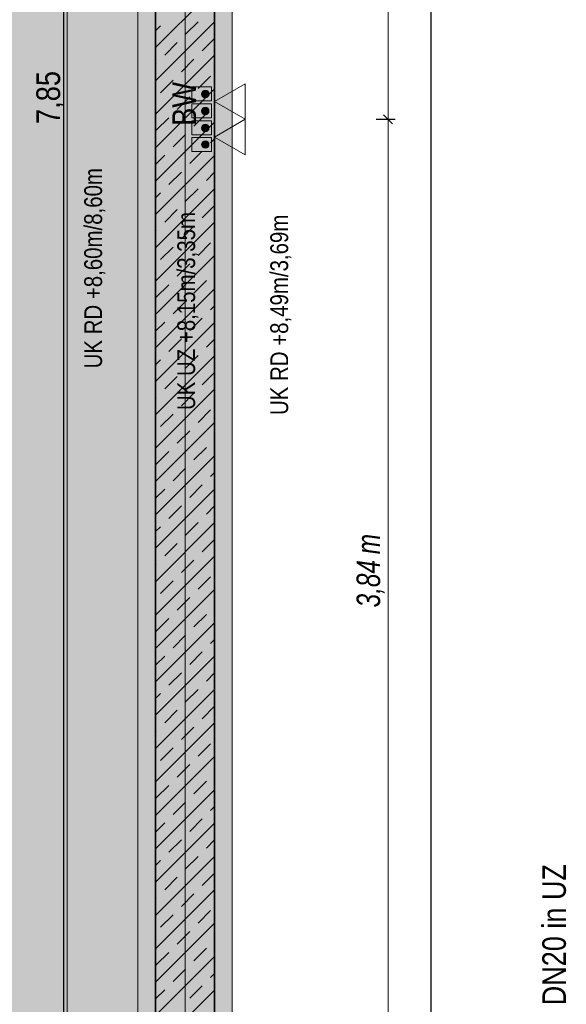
# Model space of a CAD drawing. Extents: x -620 to 300, y 62 to 1107.
# Tile 16 of 256: x -470 to -423, y 383 to 466. Entities that reach past the tile are written whole.
import ezdxf
from ezdxf.lldxf.tags import DXFTag

# ---------------------------------------------------------------- set-up
doc = ezdxf.new("R2010")
doc.units = 0
doc.layers.get('0').update_dxf_attribs({"lineweight": 35})
for name, color, linetype, lineweight, true_color in [('00_Beschriftung UZ', 3, 'Continuous', 13, 0x00ff00), ('30 -34 Innenwände- 1 tragend', 7, 'Continuous', 13, 0xdd0806), ('30 -35 Decken- 1 Konstruktion-Träger- Stahlbeton', 7, 'grob-A06G9FRA8I', 13, 0x33aa00), ('70 -72 Beschriftung- 2 Beschriftung Bauteile', 7, 'Continuous', 9, 0x9999ff), ('70 -76 Bemaßung- 2 Allgemein', 9, 'Continuous', 5, 0x808080), ('E_Aussparung Bemaßung', 5, 'Continuous', 9, 0x0000ff), ('E_Leerrohr 32', 7, 'Continuous', 9, 0x00b300), ('E_Leerrohr Umrandung', 7, 'Continuous', 13, 0xffffff), ('E_Leerrohr_Detailnummer', 1, 'Continuous', 25, 0xff0000), ('E_Leerrohrdose 32', 7, 'Continuous', 9, 0x99ff99), ('iwb_Layout BA_Markierung', 7, 'Continuous', 9, 0xbadcdc), ('iwb_Schraffur_BW', 7, 'Continuous', 13, 0x7400e8), ('iwb_Sichtbeton', 2, 'Continuous', 50, 0xffff00), ('iwb_Sichtbeton-Shading', 2, 'Continuous', 50, 0xffff00)]:
    doc.layers.add(name, color=color, linetype=linetype, lineweight=lineweight, true_color=true_color)
for name, color, linetype, lineweight in [('70 -71 Achsen- 1 Gebäudeachsen', 7, 'STRICHPUNKT2-A06G9FR98I', 18), ('70 -75 Raumstempel- 3 Wandstempel', 7, 'Continuous', 50), ('Detailelementbeschriftung', 7, 'Continuous', 9)]:
    doc.layers.add(name, color=color, linetype=linetype, lineweight=lineweight)
doc.layers.add('iwb_Schraffur_Unterzug', color=7, linetype='Continuous', lineweight=5, true_color=0xffffcc, plot=False)
doc.styles.get("Standard").update_dxf_attribs({"font": 'ARIALN.TTF'})
tags = doc.linetypes.add('grob-A06G9FRA8I', pattern=[14, 3, -8, 3]).pattern_tags.tags
tags[8:9] = [DXFTag(74, 4), DXFTag(75, 0), DXFTag(340, '0'), DXFTag(46, 0.0), DXFTag(50, 0.0), DXFTag(44, 0.0), DXFTag(45, 0.0)]
tags[6:7] = [DXFTag(74, 4), DXFTag(75, 0), DXFTag(340, '0'), DXFTag(46, 0.0), DXFTag(50, 0.0), DXFTag(44, 0.0), DXFTag(45, 0.0)]
tags[4:5] = [DXFTag(74, 4), DXFTag(75, 0), DXFTag(340, '0'), DXFTag(46, 0.0), DXFTag(50, 0.0), DXFTag(44, 0.0), DXFTag(45, 0.0)]
tags = doc.linetypes.add('STRICHPUNKT2-A06G9FR98I', pattern=[12.7, 6.35, -3.175, 0, -3.175]).pattern_tags.tags
tags[10:11] = [DXFTag(74, 4), DXFTag(75, 0), DXFTag(340, '0'), DXFTag(46, 0.0), DXFTag(50, 0.0), DXFTag(44, 0.0), DXFTag(45, 0.0)]
tags[8:9] = [DXFTag(74, 4), DXFTag(75, 0), DXFTag(340, '0'), DXFTag(46, 0.0), DXFTag(50, 0.0), DXFTag(44, 0.0), DXFTag(45, 0.0)]
tags[6:7] = [DXFTag(74, 4), DXFTag(75, 0), DXFTag(340, '0'), DXFTag(46, 0.0), DXFTag(50, 0.0), DXFTag(44, 0.0), DXFTag(45, 0.0)]
tags[4:5] = [DXFTag(74, 4), DXFTag(75, 0), DXFTag(340, '0'), DXFTag(46, 0.0), DXFTag(50, 0.0), DXFTag(44, 0.0), DXFTag(45, 0.0)]

# ---------------------------------------------------------------- blocks, each defined once
blk = doc.blocks.new('Shading-A06G9FN58I', base_point=(42.225, 216.053))
at = {"layer": 'iwb_Sichtbeton-Shading', "color": 51, "true_color": 0xffff7f}
blk.add_solid([(-452.775, 381.053), (-453.375, 381.053), (-452.775, 598.053), (-453.375, 598.053)], dxfattribs=at)
blk = doc.blocks.new('Polygon-A06G9FR18I')
at = {"color": 0, "linetype": 'ByBlock', "lineweight": -2, "ltscale": 0.13}
blk.add_solid([(-459.025, 82.714), (-538.753, 82.502), (-458.857, 1079.919), (-538.753, 1079.919)], dxfattribs=at)
blk = doc.blocks.new('Referenz-A06G9FRB8I')
at = {"layer": '00_Beschriftung UZ', "color": 0, "linetype": 'Continuous', "lineweight": 5, "ltscale": 0.13}
blk.add_line((-458.075, 762.053), (-458.075, 220.053), dxfattribs=at)
at = {"layer": '00_Beschriftung UZ', "color": 0, "linetype": 'Continuous', "lineweight": 0, "ltscale": 0.13}
blk.add_solid([(-462.246, 432.621), (-459.575, 433.953), (-462.244, 435.292)], dxfattribs=at)
at = {"layer": '30 -34 Innenwände- 1 tragend', "color": 0, "lineweight": 35}
for p, q in [((-458.075, 381.053), (-458.075, 538.053)), ((-453.075, 381.053), (-453.075, 538.053))]:
    blk.add_line(p, q, dxfattribs=at)
at = {"layer": '30 -34 Innenwände- 1 tragend', "color": 0, "linetype": 'Continuous', "ltscale": 0.13}
for p, q in [((-458.075, 381.053), (-458.075, 538.053)), ((-453.075, 381.053), (-453.075, 538.053))]:
    blk.add_line(p, q, dxfattribs=at)
at = {"layer": '30 -34 Innenwände- 1 tragend', "color": 0, "lineweight": 9}
for p, q in [((-458.075, 463.885), (-453.075, 468.885)), ((-458.075, 463.885), (-453.075, 468.885)), ((-458.075, 461.057), (-453.075, 466.057)), ((-458.075, 461.057), (-453.075, 466.057)), ((-458.075, 465.3), (-457.661, 465.714)), ((-458.075, 465.3), (-457.661, 465.714)), ((-455.54, 465.007), (-454.479, 466.068)), ((-455.54, 465.007), (-454.479, 466.068)), ((-457.307, 463.239), (-456.247, 464.3)), ((-457.307, 463.239), (-456.247, 464.3)), ((-454.125, 463.593), (-453.075, 464.643)), ((-454.125, 463.593), (-453.075, 464.643)), ((-458.075, 458.229), (-453.075, 463.229)), ((-458.075, 458.229), (-453.075, 463.229)), ((-458.075, 462.471), (-458.015, 462.532)), ((-458.075, 462.471), (-458.015, 462.532)), ((-455.893, 461.825), (-454.833, 462.886)), ((-455.893, 461.825), (-454.833, 462.886)), ((-454.479, 460.411), (-453.418, 461.471)), ((-454.479, 460.411), (-453.418, 461.471)), ((-457.661, 460.057), (-456.6, 461.118)), ((-457.661, 460.057), (-456.6, 461.118)), ((-458.075, 455.4), (-453.075, 460.4)), ((-458.075, 455.4), (-453.075, 460.4)), ((-456.247, 458.643), (-455.186, 459.704)), ((-456.247, 458.643), (-455.186, 459.704)), ((-454.833, 457.229), (-453.772, 458.289)), ((-454.833, 457.229), (-453.772, 458.289)), ((-458.075, 452.572), (-453.075, 457.572)), ((-458.075, 452.572), (-453.075, 457.572)), ((-458.015, 456.875), (-456.954, 457.936)), ((-458.015, 456.875), (-456.954, 457.936)), ((-456.6, 455.461), (-455.54, 456.522)), ((-456.6, 455.461), (-455.54, 456.522)), ((-453.418, 455.815), (-453.075, 456.158)), ((-453.418, 455.815), (-453.075, 456.158)), ((-458.075, 453.986), (-457.307, 454.754)), ((-458.075, 453.986), (-457.307, 454.754)), ((-458.075, 449.743), (-453.075, 454.743)), ((-458.075, 449.743), (-453.075, 454.743)), ((-455.186, 454.047), (-454.125, 455.107)), ((-455.186, 454.047), (-454.125, 455.107)), ((-456.954, 452.279), (-455.893, 453.34)), ((-456.954, 452.279), (-455.893, 453.34)), ((-453.772, 452.633), (-453.075, 453.329)), ((-453.772, 452.633), (-453.075, 453.329)), ((-458.075, 446.915), (-453.075, 451.915)), ((-458.075, 446.915), (-453.075, 451.915)), ((-458.075, 451.158), (-457.661, 451.572)), ((-458.075, 451.158), (-457.661, 451.572)), ((-455.54, 450.865), (-454.479, 451.926)), ((-455.54, 450.865), (-454.479, 451.926)), ((-454.125, 449.451), (-453.075, 450.501)), ((-454.125, 449.451), (-453.075, 450.501)), ((-457.307, 449.097), (-456.247, 450.158)), ((-457.307, 449.097), (-456.247, 450.158)), ((-458.075, 444.086), (-453.075, 449.086)), ((-458.075, 444.086), (-453.075, 449.086)), ((-458.075, 448.329), (-458.015, 448.39)), ((-458.075, 448.329), (-458.015, 448.39)), ((-455.893, 447.683), (-454.833, 448.744)), ((-455.893, 447.683), (-454.833, 448.744)), ((-454.479, 446.269), (-453.418, 447.329)), ((-454.479, 446.269), (-453.418, 447.329)), ((-457.661, 445.915), (-456.6, 446.976)), ((-457.661, 445.915), (-456.6, 446.976)), ((-458.075, 441.258), (-453.075, 446.258)), ((-458.075, 441.258), (-453.075, 446.258)), ((-456.247, 444.501), (-455.186, 445.562)), ((-456.247, 444.501), (-455.186, 445.562)), ((-454.833, 443.087), (-453.772, 444.147)), ((-454.833, 443.087), (-453.772, 444.147)), ((-458.075, 438.43), (-453.075, 443.43)), ((-458.075, 438.43), (-453.075, 443.43)), ((-458.015, 442.733), (-456.954, 443.794)), ((-458.015, 442.733), (-456.954, 443.794)), ((-456.6, 441.319), (-455.54, 442.38)), ((-456.6, 441.319), (-455.54, 442.38)), ((-453.418, 441.672), (-453.075, 442.015)), ((-453.418, 441.672), (-453.075, 442.015)), ((-458.075, 439.844), (-457.307, 440.612)), ((-458.075, 439.844), (-457.307, 440.612)), ((-458.075, 435.601), (-453.075, 440.601)), ((-458.075, 435.601), (-453.075, 440.601)), ((-455.186, 439.905), (-454.125, 440.965)), ((-455.186, 439.905), (-454.125, 440.965)), ((-456.954, 438.137), (-455.893, 439.198)), ((-456.954, 438.137), (-455.893, 439.198)), ((-453.772, 438.49), (-453.075, 439.187)), ((-453.772, 438.49), (-453.075, 439.187)), ((-458.075, 432.773), (-453.075, 437.773)), ((-458.075, 432.773), (-453.075, 437.773)), ((-458.075, 437.015), (-457.661, 437.43)), ((-458.075, 437.015), (-457.661, 437.43)), ((-455.54, 436.723), (-454.479, 437.783)), ((-455.54, 436.723), (-454.479, 437.783)), ((-454.125, 435.308), (-453.075, 436.359)), ((-454.125, 435.308), (-453.075, 436.359)), ((-457.307, 434.955), (-456.247, 436.016)), ((-457.307, 434.955), (-456.247, 436.016)), ((-458.075, 429.944), (-453.075, 434.944)), ((-458.075, 429.944), (-453.075, 434.944)), ((-458.075, 434.187), (-458.015, 434.248)), ((-458.075, 434.187), (-458.015, 434.248)), ((-455.893, 433.541), (-454.833, 434.601)), ((-455.893, 433.541), (-454.833, 434.601)), ((-454.479, 432.127), (-453.418, 433.187)), ((-454.479, 432.127), (-453.418, 433.187)), ((-457.661, 431.773), (-456.6, 432.834)), ((-457.661, 431.773), (-456.6, 432.834)), ((-458.075, 427.116), (-453.075, 432.116)), ((-458.075, 427.116), (-453.075, 432.116)), ((-456.247, 430.359), (-455.186, 431.419)), ((-456.247, 430.359), (-455.186, 431.419)), ((-458.015, 428.591), (-456.954, 429.652)), ((-458.015, 428.591), (-456.954, 429.652)), ((-454.833, 428.945), (-453.772, 430.005)), ((-454.833, 428.945), (-453.772, 430.005)), ((-458.075, 424.288), (-453.075, 429.288)), ((-458.075, 424.288), (-453.075, 429.288)), ((-456.6, 427.177), (-455.54, 428.237)), ((-456.6, 427.177), (-455.54, 428.237)), ((-453.418, 427.53), (-453.075, 427.873)), ((-453.418, 427.53), (-453.075, 427.873)), ((-458.075, 425.702), (-457.307, 426.47)), ((-458.075, 425.702), (-457.307, 426.47)), ((-458.075, 421.459), (-453.075, 426.459)), ((-458.075, 421.459), (-453.075, 426.459)), ((-455.186, 425.763), (-454.125, 426.823)), ((-455.186, 425.763), (-454.125, 426.823)), ((-456.954, 423.995), (-455.893, 425.055)), ((-456.954, 423.995), (-455.893, 425.055)), ((-453.772, 424.348), (-453.075, 425.045)), ((-453.772, 424.348), (-453.075, 425.045)), ((-458.075, 418.631), (-453.075, 423.631)), ((-458.075, 418.631), (-453.075, 423.631)), ((-458.075, 422.873), (-457.661, 423.288)), ((-458.075, 422.873), (-457.661, 423.288)), ((-455.54, 422.581), (-454.479, 423.641)), ((-455.54, 422.581), (-454.479, 423.641)), ((-454.125, 421.166), (-453.075, 422.216)), ((-454.125, 421.166), (-453.075, 422.216)), ((-457.307, 420.813), (-456.247, 421.873)), ((-457.307, 420.813), (-456.247, 421.873)), ((-458.075, 415.802), (-453.075, 420.802)), ((-458.075, 415.802), (-453.075, 420.802)), ((-455.893, 419.399), (-454.833, 420.459)), ((-455.893, 419.399), (-454.833, 420.459)), ((-458.075, 420.045), (-458.015, 420.106)), ((-458.075, 420.045), (-458.015, 420.106)), ((-454.479, 417.984), (-453.418, 419.045)), ((-454.479, 417.984), (-453.418, 419.045)), ((-458.075, 412.974), (-453.075, 417.974)), ((-458.075, 412.974), (-453.075, 417.974)), ((-457.661, 417.631), (-456.6, 418.691)), ((-457.661, 417.631), (-456.6, 418.691)), ((-456.247, 416.217), (-455.186, 417.277)), ((-456.247, 416.217), (-455.186, 417.277)), ((-458.015, 414.449), (-456.954, 415.51)), ((-458.015, 414.449), (-456.954, 415.51)), ((-454.833, 414.802), (-453.772, 415.863)), ((-454.833, 414.802), (-453.772, 415.863)), ((-458.075, 410.145), (-453.075, 415.145)), ((-458.075, 410.145), (-453.075, 415.145)), ((-456.6, 413.035), (-455.54, 414.095)), ((-456.6, 413.035), (-455.54, 414.095)), ((-453.418, 413.388), (-453.075, 413.731)), ((-453.418, 413.388), (-453.075, 413.731)), ((-458.075, 411.56), (-457.307, 412.328)), ((-458.075, 411.56), (-457.307, 412.328)), ((-458.075, 407.317), (-453.075, 412.317)), ((-458.075, 407.317), (-453.075, 412.317)), ((-455.186, 411.62), (-454.125, 412.681)), ((-455.186, 411.62), (-454.125, 412.681)), ((-456.954, 409.853), (-455.893, 410.913)), ((-456.954, 409.853), (-455.893, 410.913)), ((-453.772, 410.206), (-453.075, 410.903)), ((-453.772, 410.206), (-453.075, 410.903)), ((-458.075, 404.489), (-453.075, 409.489)), ((-458.075, 404.489), (-453.075, 409.489)), ((-458.075, 408.731), (-457.661, 409.146)), ((-458.075, 408.731), (-457.661, 409.146)), ((-455.54, 408.438), (-454.479, 409.499)), ((-455.54, 408.438), (-454.479, 409.499)), ((-454.125, 407.024), (-453.075, 408.074)), ((-454.125, 407.024), (-453.075, 408.074)), ((-457.307, 406.671), (-456.247, 407.731)), ((-457.307, 406.671), (-456.247, 407.731)), ((-458.075, 401.66), (-453.075, 406.66)), ((-458.075, 401.66), (-453.075, 406.66)), ((-455.893, 405.256), (-454.833, 406.317)), ((-455.893, 405.256), (-454.833, 406.317)), ((-458.075, 405.903), (-458.015, 405.964)), ((-458.075, 405.903), (-458.015, 405.964)), ((-454.479, 403.842), (-453.418, 404.903)), ((-454.479, 403.842), (-453.418, 404.903)), ((-458.075, 398.832), (-453.075, 403.832)), ((-458.075, 398.832), (-453.075, 403.832)), ((-457.661, 403.489), (-456.6, 404.549)), ((-457.661, 403.489), (-456.6, 404.549)), ((-456.247, 402.074), (-455.186, 403.135)), ((-456.247, 402.074), (-455.186, 403.135)), ((-458.015, 400.307), (-456.954, 401.367)), ((-458.015, 400.307), (-456.954, 401.367)), ((-454.833, 400.66), (-453.772, 401.721)), ((-454.833, 400.66), (-453.772, 401.721)), ((-458.075, 396.003), (-453.075, 401.003)), ((-458.075, 396.003), (-453.075, 401.003)), ((-456.6, 398.892), (-455.54, 399.953)), ((-456.6, 398.892), (-455.54, 399.953)), ((-453.418, 399.246), (-453.075, 399.589)), ((-453.418, 399.246), (-453.075, 399.589)), ((-458.075, 397.417), (-457.307, 398.185)), ((-458.075, 397.417), (-457.307, 398.185)), ((-458.075, 393.175), (-453.075, 398.175)), ((-458.075, 393.175), (-453.075, 398.175)), ((-455.186, 397.478), (-454.125, 398.539)), ((-455.186, 397.478), (-454.125, 398.539)), ((-456.954, 395.711), (-455.893, 396.771)), ((-456.954, 395.711), (-455.893, 396.771)), ((-453.772, 396.064), (-453.075, 396.761)), ((-453.772, 396.064), (-453.075, 396.761)), ((-458.075, 390.346), (-453.075, 395.346)), ((-458.075, 390.346), (-453.075, 395.346)), ((-458.075, 394.589), (-457.661, 395.003)), ((-458.075, 394.589), (-457.661, 395.003)), ((-455.54, 394.296), (-454.479, 395.357)), ((-455.54, 394.296), (-454.479, 395.357)), ((-454.125, 392.882), (-453.075, 393.932)), ((-454.125, 392.882), (-453.075, 393.932)), ((-457.307, 392.529), (-456.247, 393.589)), ((-457.307, 392.529), (-456.247, 393.589)), ((-458.075, 387.518), (-453.075, 392.518)), ((-458.075, 387.518), (-453.075, 392.518)), ((-455.893, 391.114), (-454.833, 392.175)), ((-455.893, 391.114), (-454.833, 392.175)), ((-458.075, 391.761), (-458.015, 391.821)), ((-458.075, 391.761), (-458.015, 391.821)), ((-454.479, 389.7), (-453.418, 390.761)), ((-454.479, 389.7), (-453.418, 390.761)), ((-458.075, 384.69), (-453.075, 389.69)), ((-458.075, 384.69), (-453.075, 389.69)), ((-457.661, 389.347), (-456.6, 390.407)), ((-457.661, 389.347), (-456.6, 390.407)), ((-456.247, 387.932), (-455.186, 388.993)), ((-456.247, 387.932), (-455.186, 388.993)), ((-458.015, 386.165), (-456.954, 387.225)), ((-458.015, 386.165), (-456.954, 387.225)), ((-454.833, 386.518), (-453.772, 387.579)), ((-454.833, 386.518), (-453.772, 387.579)), ((-458.075, 381.861), (-453.075, 386.861)), ((-458.075, 381.861), (-453.075, 386.861)), ((-456.6, 384.75), (-455.54, 385.811)), ((-456.6, 384.75), (-455.54, 385.811)), ((-453.418, 385.104), (-453.075, 385.447)), ((-453.418, 385.104), (-453.075, 385.447)), ((-458.075, 383.275), (-457.307, 384.043)), ((-458.075, 383.275), (-457.307, 384.043)), ((-456.055, 381.053), (-453.075, 384.033)), ((-456.055, 381.053), (-453.075, 384.033)), ((-455.186, 383.336), (-454.125, 384.397)), ((-455.186, 383.336), (-454.125, 384.397))]:
    blk.add_line(p, q, dxfattribs=at)
at = {"layer": '30 -35 Decken- 1 Konstruktion-Träger- Stahlbeton', "color": 0}
for p, q in [((-459.575, 220.053), (-459.575, 763.053)), ((-451.575, 220.053), (-451.575, 763.053))]:
    blk.add_line(p, q, dxfattribs=at)
at = {"layer": '70 -71 Achsen- 1 Gebäudeachsen', "color": 0, "linetype": 'STRICHPUNKT2-A06G9FR98I', "ltscale": 0.18}
blk.add_line((-455.575, 1076.993), (-455.575, 77.553), dxfattribs=at)
at = {"layer": '70 -72 Beschriftung- 2 Beschriftung Bauteile', "color": 0}
for p, q in [((-450.477, 460.803), (-453.075, 459.303)), ((-450.477, 457.803), (-450.477, 460.803)), ((-453.075, 459.303), (-450.477, 457.803)), ((-450.477, 457.803), (-453.075, 456.303)), ((-450.477, 454.803), (-450.477, 457.803)), ((-453.075, 456.303), (-450.477, 454.803))]:
    blk.add_line(p, q, dxfattribs=at)
at = {"layer": '70 -76 Bemaßung- 2 Allgemein', "color": 0, "linetype": 'Continuous', "ltscale": 0.13}
blk.add_line((-465.575, 382.114), (-465.575, 536.993), dxfattribs=at)
at = {"layer": '00_Beschriftung UZ', "color": 0, "linetype": 'Continuous', "lineweight": 5, "ltscale": 0.13, "insert": (-464.126, 436.705), "char_height": 1.51033, "attachment_point": 1, "rotation": 90}
blk.add_mtext('{\\fArial Narrow;UK RD +8,60m/8,60m}', dxfattribs=at)
at = {"layer": '00_Beschriftung UZ', "color": 0, "linetype": 'ByBlock', "lineweight": 5, "ltscale": 0.13, "char_height": 1.51033, "attachment_point": 1, "rotation": 90}
for s, insert in [('{\\fArial Narrow;UK UZ +8,15m/3,35m}', (-456.238, 433.171)), ('{\\fArial Narrow;UK RD +8,49m/3,69m}', (-448.351, 432.754))]:
    blk.add_mtext(s, dxfattribs=dict(at, insert=insert))
at = {"layer": '70 -75 Raumstempel- 3 Wandstempel', "color": 0, "linetype": 'Continuous', "ltscale": 0.5, "insert": (-456.658, 457.252), "char_height": 2.01377, "attachment_point": 1, "rotation": 90}
blk.add_mtext('{\\fArial Narrow;BW}', dxfattribs=at)
at = {"layer": '70 -76 Bemaßung- 2 Allgemein', "color": 0, "linetype": 'Continuous', "ltscale": 0.13, "insert": (-468.191, 457.409), "char_height": 2.01377, "attachment_point": 1, "rotation": 90}
blk.add_mtext('{\\fArial Narrow;7,85}', dxfattribs=at)
blk = doc.blocks.new('Referenz-A06G9FRD8I')
at = {"layer": 'iwb_Schraffur_BW', "linetype": 'Continuous', "ltscale": 0.13}
blk.add_hatch(color=256, dxfattribs=at).paths.add_polyline_path([(-458.073, 373.074), (-458.073, 606.053), (-453.073, 606.053), (-453.073, 381.053), (-453.073, 373.074)])
at = {"layer": 'iwb_Schraffur_Unterzug', "linetype": 'Continuous', "ltscale": 0.13}
blk.add_solid([(-459.575, 220.053), (-459.575, 823.053), (-451.575, 220.053), (-451.575, 823.053)], dxfattribs=at)
at = {"layer": 'iwb_Sichtbeton', "linetype": 'Continuous', "ltscale": 0.5}
blk.add_solid([(-452.775, 381.053), (-453.375, 381.053), (-452.775, 598.053), (-453.375, 598.053)], dxfattribs=at)
blk = doc.blocks.new('Polygon-A06G9FRH8I')
at = {"color": 0, "linetype": 'ByBlock', "lineweight": -2, "ltscale": 0.13}
for p, q in [((-455.005, 456.478), (-455.005, 457.678)), ((-455.005, 457.678), (-453.325, 457.678)), ((-453.325, 457.678), (-453.325, 456.478)), ((-453.325, 456.478), (-455.005, 456.478))]:
    blk.add_line(p, q, dxfattribs=at)
blk = doc.blocks.new('Schraffur-A06G9FRJ8I')
at = {"linetype": 'ByBlock', "lineweight": -2, "ltscale": 0.13}
blk.add_hatch(color=0, dxfattribs=at).paths.add_polyline_path([(-453.871, 458.839), (-453.794, 458.829), (-453.722, 458.802), (-453.659, 458.758), (-453.608, 458.701), (-453.572, 458.632), (-453.553, 458.557), (-453.553, 458.48), (-453.572, 458.405), (-453.608, 458.337), (-453.659, 458.279), (-453.722, 458.235), (-453.794, 458.208), (-453.871, 458.199), (-453.947, 458.208), (-454.02, 458.235), (-454.083, 458.279), (-454.134, 458.337), (-454.17, 458.405), (-454.189, 458.48), (-454.189, 458.557), (-454.17, 458.632), (-454.134, 458.701), (-454.083, 458.758), (-454.02, 458.802), (-453.947, 458.829)])
blk = doc.blocks.new('Kreis-A06G9FRL8I')
at = {"color": 0, "linetype": 'ByBlock', "lineweight": -2, "ltscale": 0.13}
blk.add_circle((-453.871, 457.079), 0.32, dxfattribs=at)
blk = doc.blocks.new('Polygon-A06G9FRN8I')
at = {"color": 0, "linetype": 'ByBlock', "lineweight": -2, "ltscale": 0.13}
for p, q in [((-455.005, 457.917), (-455.005, 459.117)), ((-455.005, 459.117), (-453.325, 459.117)), ((-453.325, 459.117), (-453.325, 457.917)), ((-453.325, 457.917), (-455.005, 457.917))]:
    blk.add_line(p, q, dxfattribs=at)
blk = doc.blocks.new('Maß-A06G9FRP8I')
at = {"color": 0, "linetype": 'ByBlock', "lineweight": -2, "ltscale": 0.13}
for p, q in [((-438.757, 503.398), (-437.994, 502.634)), ((-437.775, 503.016), (-439.375, 503.016)), ((-438.375, 457.797), (-438.375, 503.016)), ((-438.757, 458.179), (-437.994, 457.415)), ((-437.775, 457.797), (-439.375, 457.797))]:
    blk.add_line(p, q, dxfattribs=at)
at = {"color": 0, "linetype": 'ByBlock', "lineweight": -2, "ltscale": 0.13, "char_height": 2, "attachment_point": 1, "rotation": 90}
for s, insert in [('{\\W0.9;\\fArial Narrow|b0|i1;m}', (-441.042, 481.946)), ('{\\W0.9;\\fArial Narrow|b0|i1;2,30 }', (-441.042, 477.416))]:
    blk.add_mtext(s, dxfattribs=dict(at, insert=insert))
blk = doc.blocks.new('Polygon-A06G9FRR8I')
at = {"color": 0, "linetype": 'ByBlock', "lineweight": -2, "ltscale": 0.13}
blk.add_solid([(-453.325, 456.478), (-455.005, 456.478), (-453.325, 457.678), (-455.005, 457.678)], dxfattribs=at)
blk = doc.blocks.new('Polygon-A06G9FRT8I')
at = {"color": 0, "linetype": 'ByBlock', "lineweight": -2, "ltscale": 0.13}
for p, q in [((-455.005, 459.356), (-455.005, 460.556)), ((-455.005, 460.556), (-453.325, 460.556)), ((-453.325, 460.556), (-453.325, 459.356)), ((-453.325, 459.356), (-455.005, 459.356))]:
    blk.add_line(p, q, dxfattribs=at)
blk = doc.blocks.new('Polygon-A06G9FRV8I')
at = {"color": 0, "linetype": 'ByBlock', "lineweight": -2, "ltscale": 0.13}
blk.add_solid([(-453.325, 455.067), (-455.005, 455.067), (-453.325, 456.267), (-455.005, 456.267)], dxfattribs=at)
blk = doc.blocks.new('Kreis-A06G9FRX8I')
at = {"color": 0, "linetype": 'ByBlock', "lineweight": -2, "ltscale": 0.13}
blk.add_circle((-453.871, 458.519), 0.32, dxfattribs=at)
blk = doc.blocks.new('Kreis-A06G9FRZ8I')
at = {"color": 0, "linetype": 'ByBlock', "lineweight": -2, "ltscale": 0.13}
blk.add_circle((-453.871, 455.669), 0.32, dxfattribs=at)
blk = doc.blocks.new('Schraffur-A06G9FS18I')
at = {"linetype": 'ByBlock', "lineweight": -2, "ltscale": 0.13}
blk.add_hatch(color=0, dxfattribs=at).paths.add_polyline_path([(-453.871, 457.399), (-453.794, 457.39), (-453.722, 457.363), (-453.659, 457.319), (-453.608, 457.261), (-453.572, 457.193), (-453.553, 457.118), (-453.553, 457.041), (-453.572, 456.966), (-453.608, 456.898), (-453.659, 456.84), (-453.722, 456.796), (-453.794, 456.769), (-453.871, 456.759), (-453.947, 456.769), (-454.02, 456.796), (-454.083, 456.84), (-454.134, 456.898), (-454.17, 456.966), (-454.189, 457.041), (-454.189, 457.118), (-454.17, 457.193), (-454.134, 457.261), (-454.083, 457.319), (-454.02, 457.363), (-453.947, 457.39)])
blk = doc.blocks.new('Polygon-A06G9FS38I')
at = {"color": 0, "linetype": 'ByBlock', "lineweight": -2, "ltscale": 0.13}
blk.add_solid([(-453.325, 457.917), (-455.005, 457.917), (-453.325, 459.117), (-455.005, 459.117)], dxfattribs=at)
blk = doc.blocks.new('Polygon-A06G9FS58I')
at = {"color": 0, "linetype": 'ByBlock', "lineweight": -2, "ltscale": 0.25}
for p, q in [((-465.848, 378.044), (-465.848, 539.252)), ((-465.848, 539.252), (-434.745, 539.252)), ((-434.745, 539.252), (-434.745, 378.044)), ((-434.745, 378.044), (-465.848, 378.044))]:
    blk.add_line(p, q, dxfattribs=at)
blk = doc.blocks.new('Polygon-A06G9FS78I')
at = {"color": 0, "linetype": 'ByBlock', "lineweight": -2, "ltscale": 0.13}
for p, q in [((-455.005, 455.067), (-455.005, 456.267)), ((-455.005, 456.267), (-453.325, 456.267)), ((-453.325, 456.267), (-453.325, 455.067)), ((-453.325, 455.067), (-455.005, 455.067))]:
    blk.add_line(p, q, dxfattribs=at)
blk = doc.blocks.new('Kreis-A06G9FSB8I')
at = {"color": 0, "linetype": 'ByBlock', "lineweight": -2, "ltscale": 0.13}
blk.add_circle((-453.871, 459.958), 0.32, dxfattribs=at)
blk = doc.blocks.new('Polygon-A06G9FSD8I')
at = {"color": 0, "linetype": 'ByBlock', "lineweight": -2, "ltscale": 0.13}
blk.add_solid([(-453.325, 459.356), (-455.005, 459.356), (-453.325, 460.556), (-455.005, 460.556)], dxfattribs=at)
blk = doc.blocks.new('Schraffur-A06G9FSF8I')
at = {"linetype": 'ByBlock', "lineweight": -2, "ltscale": 0.13}
blk.add_hatch(color=0, dxfattribs=at).paths.add_polyline_path([(-453.871, 455.989), (-453.794, 455.98), (-453.722, 455.953), (-453.659, 455.909), (-453.608, 455.851), (-453.572, 455.783), (-453.553, 455.708), (-453.553, 455.631), (-453.572, 455.556), (-453.608, 455.487), (-453.659, 455.43), (-453.722, 455.386), (-453.794, 455.359), (-453.871, 455.349), (-453.947, 455.359), (-454.02, 455.386), (-454.083, 455.43), (-454.134, 455.487), (-454.17, 455.556), (-454.189, 455.631), (-454.189, 455.708), (-454.17, 455.783), (-454.134, 455.851), (-454.083, 455.909), (-454.02, 455.953), (-453.947, 455.98)])
blk = doc.blocks.new('Schraffur-A06G9FSN8I')
at = {"linetype": 'ByBlock', "lineweight": -2, "ltscale": 0.13}
blk.add_hatch(color=0, dxfattribs=at).paths.add_polyline_path([(-453.871, 460.278), (-453.794, 460.269), (-453.722, 460.241), (-453.659, 460.198), (-453.608, 460.14), (-453.572, 460.072), (-453.553, 459.997), (-453.553, 459.92), (-453.572, 459.845), (-453.608, 459.776), (-453.659, 459.719), (-453.722, 459.675), (-453.794, 459.647), (-453.871, 459.638), (-453.947, 459.647), (-454.02, 459.675), (-454.083, 459.719), (-454.134, 459.776), (-454.17, 459.845), (-454.189, 459.92), (-454.189, 459.997), (-454.17, 460.072), (-454.134, 460.14), (-454.083, 460.198), (-454.02, 460.241), (-453.947, 460.269)])
blk = doc.blocks.new('Maß-A06G9FSP8I')
at = {"color": 0, "linetype": 'ByBlock', "lineweight": -2, "ltscale": 0.13}
for p, q in [((-437.994, 457.421), (-438.757, 458.185)), ((-437.775, 457.803), (-439.375, 457.803)), ((-438.375, 457.803), (-438.375, 381.053)), ((-437.994, 380.671), (-438.757, 381.435)), ((-437.775, 381.053), (-439.375, 381.053))]:
    blk.add_line(p, q, dxfattribs=at)
at = {"color": 0, "linetype": 'ByBlock', "lineweight": -2, "ltscale": 0.13, "char_height": 2, "attachment_point": 1, "rotation": 90}
for s, insert in [('{\\W0.9;\\fArial Narrow|b0|i1;m}', (-441.042, 420.955)), ('{\\W0.9;\\fArial Narrow|b0|i1;3,84 }', (-441.042, 416.45))]:
    blk.add_mtext(s, dxfattribs=dict(at, insert=insert))
blk = doc.blocks.new('Einzeiliger Text-A06G9FYH8I')
at = {"color": 0, "lineweight": -2, "insert": (-425.296, 382.742), "char_height": 2, "attachment_point": 1, "rotation": 90}
blk.add_mtext('{\\fArial Narrow;DN20 in UZ}', dxfattribs=at)

msp = doc.modelspace()

# ---------------------------------------------------------------- block references
at = {"color": 8, "lineweight": 25, "ltscale": 0.25, "true_color": 0x808080}
for name in ['Referenz-A06G9FRB8I', 'Referenz-A06G9FRD8I']:
    msp.add_blockref(name, (0, 0), dxfattribs=at)
msp.add_blockref('Shading-A06G9FN58I', (42.225, 216.053))
at = {"layer": 'Detailelementbeschriftung', "ltscale": 0.13}
msp.add_blockref('Einzeiliger Text-A06G9FYH8I', (0, 0), dxfattribs=at)
at = {"layer": 'E_Aussparung Bemaßung', "ltscale": 0.13}
for name in ['Maß-A06G9FRP8I', 'Maß-A06G9FSP8I']:
    msp.add_blockref(name, (0, 0), dxfattribs=at)
at = {"layer": 'E_Leerrohr 32', "ltscale": 0.13}
for name in ['Schraffur-A06G9FSN8I', 'Schraffur-A06G9FRJ8I', 'Schraffur-A06G9FS18I', 'Schraffur-A06G9FSF8I']:
    msp.add_blockref(name, (0, 0), dxfattribs=at)
at = {"layer": 'E_Leerrohr Umrandung', "ltscale": 0.13}
for name in ['Kreis-A06G9FSB8I', 'Kreis-A06G9FRX8I', 'Kreis-A06G9FRL8I', 'Kreis-A06G9FRZ8I']:
    msp.add_blockref(name, (0, 0), dxfattribs=at)
at = {"layer": 'E_Leerrohr_Detailnummer', "ltscale": 0.25}
msp.add_blockref('Polygon-A06G9FS58I', (0, 0), dxfattribs=at)
at = {"layer": 'E_Leerrohrdose 32', "color": 7, "ltscale": 0.13, "true_color": 0xffffff}
for name in ['Polygon-A06G9FRT8I', 'Polygon-A06G9FRN8I', 'Polygon-A06G9FRH8I', 'Polygon-A06G9FS78I']:
    msp.add_blockref(name, (0, 0), dxfattribs=at)
at = {"layer": 'E_Leerrohrdose 32', "ltscale": 0.13}
for name in ['Polygon-A06G9FSD8I', 'Polygon-A06G9FS38I', 'Polygon-A06G9FRR8I', 'Polygon-A06G9FRV8I']:
    msp.add_blockref(name, (0, 0), dxfattribs=at)
at = {"layer": 'iwb_Layout BA_Markierung', "ltscale": 0.13}
msp.add_blockref('Polygon-A06G9FR18I', (0, 0), dxfattribs=at)

doc.saveas('drawing.dxf')
